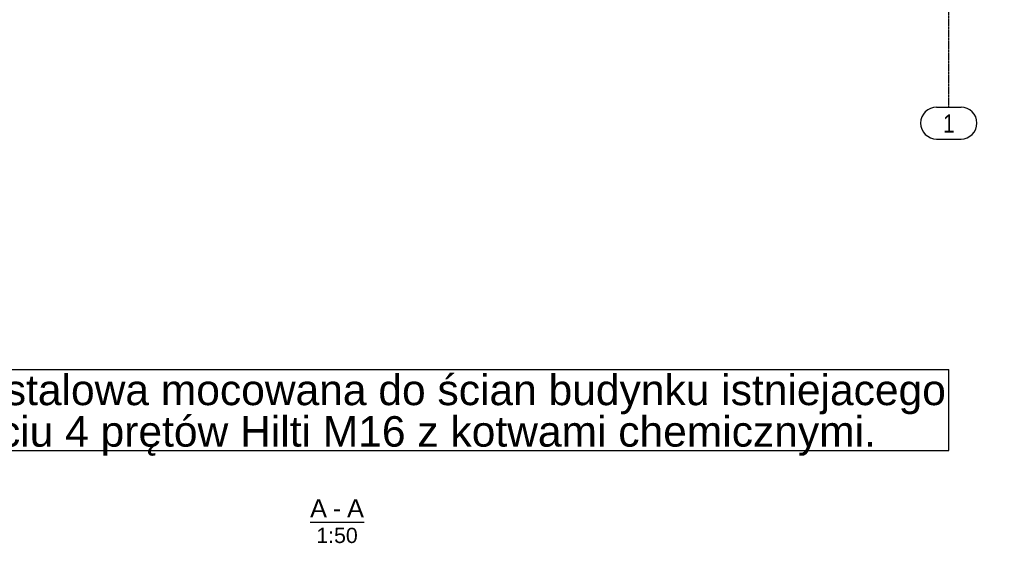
# Model space of a CAD drawing. Header units: millimetres. Extents: x -11738 to 23883, y -17414 to 12286.
# Tile 8 of 27: x -7285 to 435, y 234 to 4336. Entities that reach past the tile are written whole.
import ezdxf

# ---------------------------------------------------------------- set-up
doc = ezdxf.new("R2010")
doc.units = ezdxf.units.MM
doc.linetypes.add('DXK_LINE_DOT3', pattern=[5.9187, 2.979, -0.9799, 0.9799, -0.9799])
doc.styles.add('Arial', font='ARIAL.TTF', dxfattribs={"height": 0.2})
doc.styles.add('Arial Narrow', font='ARIALN.TTF', dxfattribs={"height": 0.2})

# ---------------------------------------------------------------- blocks, each defined once
blk = doc.blocks.new('Unknown-7906501-13 - 22928')
at = {"color": 96, "linetype": 'Continuous'}
blk.add_line((-5008.7, 398.5), (-4585.4, 398.5), dxfattribs=at)
at = {"color": 0, "linetype": 'Continuous'}
for points in [[(-4875.4, 436), (-4875.4, 586), (-5008.7, 586), (-5008.7, 436)], [(-4763.7, 436), (-4763.7, 586), (-4830.4, 586), (-4830.4, 436)], [(-4585.4, 436), (-4585.4, 586), (-4718.7, 586), (-4718.7, 436)], [(-4635, 236), (-4635, 361), (-4959.2, 361), (-4959.2, 236)]]:
    blk.add_wipeout(points, dxfattribs=at)
at = {"color": 7, "linetype": 'Continuous', "style": 'Arial'}
for s, p in [('A', (-5008.7, 436)), ('A', (-4718.7, 436)), ('-', (-4830.4, 436))]:
    blk.add_text(s, height=143.3, dxfattribs=at).set_placement(p)
at = {"color": 96, "linetype": 'Continuous', "style": 'Arial'}
blk.add_text('1:50', height=119.38, dxfattribs=at).set_placement((-4959.2, 236))
blk = doc.blocks.new('GridLine-7906501-22826 - 21198')
at = {"color": 1, "linetype": 'DXK_LINE_DOT3'}
blk.add_line((0, 3650.69), (0, 11004.77), dxfattribs=at)
at = {"color": 1, "linetype": 'Continuous'}
for p, q in [((-95.703125, 3650.69), (95.703125, 3650.69)), ((-95.703125, 3400.69), (95.703125, 3400.69))]:
    blk.add_line(p, q, dxfattribs=at)
for centre, start, end in [((-95.703125, 3525.69), 90, 270), ((95.703125, 3525.69), 270, 90)]:
    blk.add_arc(centre, 125, start, end, dxfattribs=at)
at = {"color": 1, "linetype": 'Continuous', "style": 'Arial Narrow'}
blk.add_text('1', height=143.164062, dxfattribs=at).set_placement((-45.703125, 3450.69))
blk = doc.blocks.new('Text-7906501-198017')
at = {"color": 0, "linetype": 'Continuous'}
for points in [[(-30.8, 1316.1), (-30.8, 1566.1), (-9237.1, 1566.1), (-9237.1, 1316.1)], [(-578.3, 991.1), (-578.3, 1241.1), (-8689.6, 1241.1), (-8689.6, 991.1)]]:
    blk.add_wipeout(points, dxfattribs=at)
at = {"color": 96, "linetype": 'Continuous'}
for p, q in [((-9267.1, 1596.1), (-0.8, 1596.1)), ((-0.8, 961.1), (-0.8, 1596.1)), ((-9267.1, 961.1), (-0.8, 961.1))]:
    blk.add_line(p, q, dxfattribs=at)
at = {"color": 96, "linetype": 'Continuous', "style": 'Arial'}
for s, p in [('Konstrukcja stalowa mocowana do ścian budynku istniejacego', (-9237.1, 1316.1)), ('przy użyciu 4 prętów Hilti M16 z kotwami chemicznymi.', (-8689.6, 991.1))]:
    blk.add_text(s, height=238.77, dxfattribs=at).set_placement(p)

msp = doc.modelspace()

# ---------------------------------------------------------------- block references
for name in ['GridLine-7906501-22826 - 21198', 'Text-7906501-198017', 'Unknown-7906501-13 - 22928']:
    msp.add_blockref(name, (0, 0))

doc.saveas('drawing.dxf')
